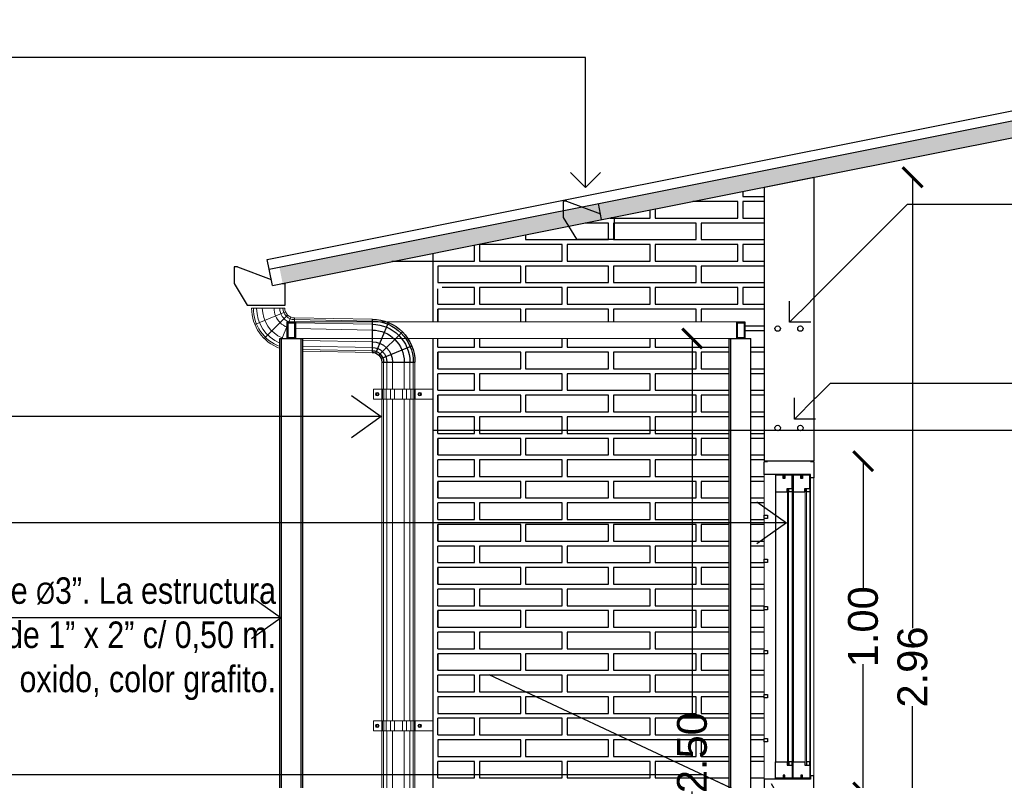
# Model space of a CAD drawing. Header units: millimetres. Extents: x 201 to 840, y 135 to 685.
# Tile 67 of 219: x 333.47 to 336.44, y 177.65 to 179.94. Entities that reach past the tile are written whole.
import ezdxf

# ---------------------------------------------------------------- set-up
doc = ezdxf.new("R2010")
doc.units = ezdxf.units.MM
for name, color, linetype, lineweight in [('001', 1, 'Continuous', 5), ('01 DETALLES', 2, 'Continuous', 5), ('hatch', 1, 'Continuous', 5), ('LLAMADAS TEXTO', 2, 'Continuous', 13)]:
    doc.layers.add(name, color=color, linetype=linetype, lineweight=lineweight)
for name, color, linetype in [('01', 1, 'Continuous'), ('02', 2, 'Continuous'), ('03', 3, 'Continuous'), ('05', 5, 'Continuous'), ('10', 251, 'Continuous'), ('cota', 2, 'Continuous'), ('HACHT H°A°', 1, 'Continuous'), ('Ladrillo visto', 250, 'Continuous'), ('LLAMADAS', 1, 'Continuous'), ('MAMPOST', 6, 'Continuous'), ('MAMPOSTERIA', 5, 'Continuous'), ('Techo', 4, 'Continuous')]:
    doc.layers.add(name, color=color, linetype=linetype)
doc.styles.add('ARIAL', font='arial.ttf', dxfattribs={"height": 0.06})
doc.styles.get("Standard").update_dxf_attribs({"font": 'arial.ttf'})
doc.styles.add('STYLE1', font='ARIALUNI.TTF', dxfattribs={"height": 0.09})
doc.dimstyles.new('05', dxfattribs={"dimscale": 0, "dimtxt": 0.09, "dimasz": 0.05, "dimexe": 0, "dimexo": 0, "dimgap": 0, "dimtad": 0, "dimzin": 0, "dimdsep": 46, "dimtxsty": 'Standard', "dimblk": 'OPEN90', "dimcen": 0.25, "dimclrd": 1, "dimclre": 1, "dimclrt": 3, "dimadec": 0, "dimazin": 0, "dimtfac": 1, "dimtofl": 0, "dimtmove": 2, "dimatfit": 3, "dimldrblk": 'BOXFILLED', "dimfxl": 1, "dimtolj": 1, "dimtzin": 0, "dimarcsym": 0})
doc.dimstyles.new('D3', dxfattribs={"dimscale": 0, "dimtxt": 0.09, "dimasz": 0.06, "dimexe": 0, "dimexo": 0.15, "dimgap": 0, "dimtad": 0, "dimzin": 0, "dimdsep": 46, "dimtxsty": 'STYLE1', "dimblk": 'ARCHTICK', "dimcen": 1, "dimse1": 1, "dimse2": 1, "dimclrd": 1, "dimclre": 1, "dimclrt": 3, "dimadec": 0, "dimazin": 0, "dimtfac": 1, "dimtmove": 2, "dimatfit": 1, "dimldrblk": 'OPEN90', "dimfxl": 1, "dimtolj": 1, "dimtzin": 0, "dimarcsym": 0})

# ---------------------------------------------------------------- blocks, each defined once
blk = doc.blocks.new('_ARCHTICK')
at = {"color": 0, "linetype": 'ByBlock', "const_width": 0.15}
blk.add_lwpolyline([(-0.5, -0.5), (0.5, 0.5)], dxfattribs=at)
blk = doc.blocks.new('*D359')
at = {"layer": 'cota', "color": 1, "lineweight": -2, "ltscale": 0.5}
for p, q in [((336.162, 179.4654), (336.162, 178.1049)), ((336.162, 176.5087), (336.162, 177.8693))]:
    blk.add_line(p, q, dxfattribs=at)
at = {"layer": 'DEFPOINTS', "color": 0, "ltscale": 0.5}
for p in [(335.864, 179.4654), (335.8848, 176.5087), (336.162, 176.5087)]:
    blk.add_point(p, dxfattribs=at)
at = {"layer": 'cota', "color": 1, "lineweight": -2, "ltscale": 0.5, "xscale": 0.06, "yscale": 0.06, "zscale": 0.06}
for p, rotation in [((336.162, 179.4654), 90), ((336.162, 176.5087), 270)]:
    blk.add_blockref('_ARCHTICK', p, dxfattribs=dict(at, rotation=rotation))
at = {"layer": 'cota', "color": 3, "ltscale": 0.5, "insert": (336.162, 177.9871), "char_height": 0.09, "attachment_point": 5, "rotation": 90, "style": 'STYLE1'}
blk.add_mtext('\\A1;2.96', dxfattribs=at)
blk = doc.blocks.new('_OPEN90')
at = {"color": 0, "linetype": 'ByBlock'}
for p, q in [((-0.5, 0.5), (0, 0)), ((0, 0), (-1, 0)), ((0, 0), (-0.5, -0.5))]:
    blk.add_line(p, q, dxfattribs=at)
blk = doc.blocks.new('*D360')
at = {"layer": 'cota', "color": 1, "lineweight": -2, "ltscale": 0.5}
for p, q in [((336.0129, 178.6087), (336.0129, 178.2213)), ((336.0129, 177.6087), (336.0129, 177.9961))]:
    blk.add_line(p, q, dxfattribs=at)
at = {"layer": 'DEFPOINTS', "color": 0, "ltscale": 0.5}
for p in [(335.8466, 178.6087), (336.0129, 178.6087), (335.8466, 177.6087)]:
    blk.add_point(p, dxfattribs=at)
at = {"layer": 'cota', "color": 1, "lineweight": -2, "ltscale": 0.5, "xscale": 0.06, "yscale": 0.06, "zscale": 0.06}
for p, rotation in [((336.0129, 178.6087), 90), ((336.0129, 177.6087), 270)]:
    blk.add_blockref('_ARCHTICK', p, dxfattribs=dict(at, rotation=rotation))
at = {"layer": 'cota', "color": 3, "ltscale": 0.5, "insert": (336.0129, 178.1087), "char_height": 0.09, "attachment_point": 5, "rotation": 90, "style": 'STYLE1'}
blk.add_mtext('\\A1;1.00', dxfattribs=at)
blk = doc.blocks.new('UIU')
at = {"layer": '01', "ltscale": 0.8}
blk.add_line((-0.0882, 0.0171), (0.0118, 0.0171), dxfattribs=at)
blk.add_line((-0.0882, 0.0171), (0.0118, 0.0171), dxfattribs=at)
at = {"layer": '01'}
blk.add_line((0.0412, -0.0124), (0.0412, -0.1124), dxfattribs=at)
for radius in [0.1294, 0.0294]:
    blk.add_arc((0.0412, 0.0171), radius, 180, 270, dxfattribs=at)
at = {"layer": '10', "ltscale": 0.05}
for p, q in [((0.014, 0.0058), (-0.0784, -0.0325)), ((0.0204, -0.0037), (-0.0503, -0.0745)), ((0.0299, -0.0101), (-0.0083, -0.1025))]:
    blk.add_line(p, q, dxfattribs=at)
for radius in [0.1241, 0.1143, 0.0971, 0.0617, 0.0446, 0.0347]:
    blk.add_arc((0.0412, 0.0171), radius, 180, 270, dxfattribs=at)
blk = doc.blocks.new('*D409')
at = {"layer": '01', "color": 1, "lineweight": -2}
for p, q in [((335.4966, 178.9787), (335.4966, 177.8463)), ((335.4966, 176.4787), (335.4966, 177.6111))]:
    blk.add_line(p, q, dxfattribs=at)
at = {"layer": 'DEFPOINTS', "color": 0}
for p in [(335.6085, 178.9787), (335.4966, 176.4787), (335.6085, 176.4787)]:
    blk.add_point(p, dxfattribs=at)
at = {"layer": '01', "color": 1, "lineweight": -2, "xscale": 0.06, "yscale": 0.06, "zscale": 0.06}
for p, rotation in [((335.4966, 178.9787), 90), ((335.4966, 176.4787), 270)]:
    blk.add_blockref('_ARCHTICK', p, dxfattribs=dict(at, rotation=rotation))
at = {"layer": '01', "color": 3, "insert": (335.4966, 177.7287), "char_height": 0.09, "attachment_point": 5, "rotation": 90, "style": 'STYLE1'}
blk.add_mtext('\\A1;2.50', dxfattribs=at)
blk = doc.blocks.new('A$C12796364')
at = {"layer": 'hatch'}
h = blk.add_hatch(dxfattribs=at)
h.set_pattern_fill('AR-SAND', color=256, scale=0.0008)
h.set_pattern_definition([(37.5, (-510.91465, -330.79265), (-0.001280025, 0.039153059), [0, -0.0308864, 0, -0.034544, 0, -0.03302]), (7.5, (-510.91465, -330.79265), (0.0359618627, 0.057346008), [0, -0.0166624, 0, -0.0278384, 0, -0.010668]), (327.5, (-510.939644, -330.79265), (0.0632793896, 0.0001149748), [0, -0.01016, 0, -0.036576, 0, -0.047752]), (317.5, (-510.939644, -330.79265), (0.061084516, 0.017834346), [0, -0.00508, 0, -0.0239776, 0, -0.027432])])
h.paths.add_polyline_path([(-0.5853, -0.0461), (-0.5755, -0.0951), (2.875, 0.5949), (2.8652, 0.6439)])
h.paths.add_polyline_path([(6.1535, -0.0607), (6.1633, -0.0117), (2.8848, 0.6439), (2.875, 0.5949)])
at = {"layer": '01', "ltscale": 0.01}
for p, q in [((5.2, 0.2116), (2.8907, 0.6734)), ((6.2, 0.0116), (5.2, 0.2116)), ((5.2964, 0.1883), (5.1942, 0.15)), ((6.1941, -0.0178), (6.2, 0.0116)), ((6.29, -0.0107), (6.1879, -0.049))]:
    blk.add_line(p, q, dxfattribs=at)
at = {"layer": '01', "color": 1}
for p, q in [((5.162, 0.1379), (5.1619, 0.1379)), ((6.1556, -0.0611), (6.1556, -0.0612))]:
    blk.add_line(p, q, dxfattribs=at)
at = {"layer": '03'}
for p, q in [((5.1941, 0.1821), (2.8848, 0.6439)), ((5.1843, 0.1331), (2.875, 0.5949)), ((5.1907, 0.1322), (5.2005, 0.1812)), ((6.1941, -0.0178), (5.1941, 0.1821)), ((6.1843, -0.0669), (5.1843, 0.1331)), ((6.1843, -0.0669), (6.1941, -0.0178))]:
    blk.add_line(p, q, dxfattribs=at)
at = {"layer": '05'}
for points in [[(5.2964, 0.1883), (5.3064, 0.1883), (5.3064, 0.1383), (5.2669, 0.0729), (5.1519, 0.0729), (5.1519, 0.1379), (5.1619, 0.1379)], [(6.29, -0.0107), (6.3, -0.0107), (6.3, -0.0607), (6.2606, -0.1262), (6.1456, -0.1262), (6.1456, -0.0612), (6.1556, -0.0612)]]:
    blk.add_lwpolyline(points, dxfattribs=at)

msp = doc.modelspace()

# ---------------------------------------------------------------- linework, layer by layer
at = {"layer": '001', "ltscale": 0.8}
for p, q in [((334.1668, 179.0704), (334.2668, 179.0704)), ((334.1668, 179.0704), (334.2668, 179.0704)), ((334.2962, 179.0409), (334.5313, 179.0367)), ((334.3217, 178.9405), (334.5313, 178.9367))]:
    msp.add_line(p, q, dxfattribs=at)
at = {"layer": '001'}
for p, q in [((334.2962, 179.0409), (334.2962, 179.0287)), ((334.5599, 178.9073), (334.5599, 178.8255)), ((334.6599, 178.9073), (334.6599, 178.8255)), ((334.5599, 178.7961), (334.5599, 177.8244)), ((334.6599, 178.7961), (334.6599, 177.8244)), ((335.714, 178.4458), (335.714, 178.5687)), ((335.854, 177.6587), (335.854, 178.5587)), ((335.864, 177.6587), (335.864, 178.5587)), ((335.714, 178.4358), (335.714, 178.313)), ((335.714, 178.1701), (335.714, 178.303)), ((335.714, 178.1601), (335.714, 178.0373)), ((335.714, 177.9044), (335.714, 178.0273)), ((335.714, 177.8944), (335.714, 177.7716)), ((334.5599, 176.7109), (334.5599, 177.795)), ((334.6599, 176.7109), (334.6599, 177.795)), ((335.714, 177.7616), (335.714, 177.6487))]:
    msp.add_line(p, q, dxfattribs=at)
at = {"layer": '001', "ltscale": 0.0036}
for p, q in [((335.6561, 179.0287), (334.2992, 179.0287)), ((335.6157, 178.9787), (334.2813, 178.9787))]:
    msp.add_line(p, q, dxfattribs=at)
at = {"layer": '001'}
for points in [[(335.788, 178.5261), (335.784, 178.5261), (335.784, 177.6913), (335.788, 177.6913), (335.788, 178.5261)], [(335.8415, 178.5261), (335.8375, 178.5261), (335.8375, 177.6913), (335.8415, 177.6913), (335.8415, 178.5261)]]:
    msp.add_lwpolyline(points, dxfattribs=at)
for radius, end in [(0.1294, 249.9272), (0.0294, 270)]:
    msp.add_arc((334.2962, 179.0704), radius, 180, end, dxfattribs=at)
at = {"layer": '01 DETALLES', "ltscale": 0.05}
for p, q in [((334.269, 179.0591), (334.1766, 179.0208)), ((334.2646, 179.0388), (334.2047, 178.9788)), ((334.2754, 179.0496), (334.2545, 179.0287)), ((334.2849, 179.0432), (334.2789, 179.0287)), ((334.2742, 179.0174), (334.2588, 178.9802)), ((334.5652, 178.8255), (334.5652, 178.9073)), ((334.5751, 178.8255), (334.5751, 178.9073)), ((334.5922, 178.8255), (334.5922, 178.9073)), ((334.6276, 178.8255), (334.6276, 178.9073)), ((334.6448, 178.8255), (334.6448, 178.9073)), ((334.6547, 178.8255), (334.6547, 178.9073)), ((334.5596, 178.8255), (334.5596, 178.7961)), ((334.5616, 178.8255), (334.5616, 178.7961)), ((334.5656, 178.8255), (334.5656, 178.7961)), ((334.5728, 178.8255), (334.5728, 178.7961)), ((334.586, 178.8255), (334.586, 178.7961)), ((334.598, 178.8255), (334.598, 178.7961)), ((334.6225, 178.8255), (334.6225, 178.7961)), ((334.6345, 178.8255), (334.6345, 178.7961)), ((334.6477, 178.8255), (334.6477, 178.7961)), ((334.6549, 178.8255), (334.6549, 178.7961)), ((334.6589, 178.8255), (334.6589, 178.7961)), ((334.6608, 178.8255), (334.6608, 178.7961)), ((334.5652, 177.8244), (334.5652, 178.7961)), ((334.5751, 177.8244), (334.5751, 178.7961)), ((334.5922, 177.8244), (334.5922, 178.7961)), ((334.6276, 177.8244), (334.6276, 178.7961)), ((334.6448, 177.8244), (334.6448, 178.7961)), ((334.6547, 177.8244), (334.6547, 178.7961)), ((334.5596, 177.8244), (334.5596, 177.795)), ((334.5616, 177.8244), (334.5616, 177.795)), ((334.5656, 177.8244), (334.5656, 177.795)), ((334.5728, 177.8244), (334.5728, 177.795)), ((334.586, 177.8244), (334.586, 177.795)), ((334.598, 177.8244), (334.598, 177.795)), ((334.6225, 177.8244), (334.6225, 177.795)), ((334.6345, 177.8244), (334.6345, 177.795)), ((334.6477, 177.8244), (334.6477, 177.795)), ((334.6549, 177.8244), (334.6549, 177.795)), ((334.6589, 177.8244), (334.6589, 177.795)), ((334.6608, 177.8244), (334.6608, 177.795)), ((334.5652, 177.795), (334.5652, 176.7109)), ((334.5751, 177.795), (334.5751, 176.7109)), ((334.5922, 177.795), (334.5922, 176.7109)), ((334.6276, 177.795), (334.6276, 176.7109)), ((334.6448, 177.795), (334.6448, 176.7109)), ((334.6547, 177.795), (334.6547, 176.7109))]:
    msp.add_line(p, q, dxfattribs=at)
at = {"layer": '01 DETALLES'}
for p, q in [((334.2962, 179.0357), (334.5313, 179.0315)), ((334.2992, 179.0257), (334.5313, 179.0216)), ((334.2992, 179.0086), (334.5313, 179.0044)), ((334.3217, 178.9728), (334.5313, 178.969)), ((334.3217, 178.9556), (334.5313, 178.9519)), ((334.3217, 178.9458), (334.5313, 178.942))]:
    msp.add_line(p, q, dxfattribs=at)
at = {"layer": '01 DETALLES', "ltscale": 0.05}
for points in [[(334.7131, 178.7961), (334.5346, 178.7961), (334.5346, 178.8255), (334.7131, 178.8255)], [(334.5446, 178.8135), (334.5477, 178.8135), (334.5493, 178.8108), (334.5477, 178.8081), (334.5446, 178.8081), (334.543, 178.8108), (334.5446, 178.8135)], [(334.6759, 178.8135), (334.6728, 178.8135), (334.6712, 178.8108), (334.6728, 178.8081), (334.6759, 178.8081), (334.6774, 178.8108), (334.6759, 178.8135)], [(334.7131, 177.795), (334.5346, 177.795), (334.5346, 177.8244), (334.7131, 177.8244)], [(334.5446, 177.8124), (334.5477, 177.8124), (334.5493, 177.8097), (334.5477, 177.807), (334.5446, 177.807), (334.543, 177.8097), (334.5446, 177.8124)], [(334.6759, 177.8124), (334.6728, 177.8124), (334.6712, 177.8097), (334.6728, 177.807), (334.6759, 177.807), (334.6774, 177.8097), (334.6759, 177.8124)]]:
    msp.add_lwpolyline(points, dxfattribs=at)
for centre, radius in [((334.5461, 178.8108), 0.00549), ((334.6743, 178.8108), 0.00549), ((334.5461, 178.8108), 0.00272), ((334.6743, 178.8108), 0.00272), ((334.5461, 177.8097), 0.00549), ((334.5461, 177.8097), 0.00272), ((334.6743, 177.8097), 0.00549), ((334.6743, 177.8097), 0.00272)]:
    msp.add_circle(centre, radius, dxfattribs=at)
for radius, start, end in [(0.1241, 180, 249.0355), (0.1143, 180, 247.1238), (0.0971, 180, 247.5), (0.0617, 180, 225), (0.0446, 180, 249.1566), (0.0347, 180, 270), (0.0617, 225, 249.1943), (0.0971, 247.397, 250.6747)]:
    msp.add_arc((334.2962, 179.0704), radius, start, end, dxfattribs=at)
at = {"layer": '02', "color": 1, "ltscale": 0.01}
for p, q in [((334.714, 179.2355), (334.714, 179.0287)), ((334.714, 178.9787), (334.714, 176.4787))]:
    msp.add_line(p, q, dxfattribs=at)
at = {"layer": '02', "ltscale": 0.01}
for p, q in [((334.2517, 176.4787), (334.2517, 178.9787)), ((334.2517, 178.9787), (334.3217, 178.9787)), ((334.2567, 176.4787), (334.2567, 178.9787)), ((334.3167, 176.4787), (334.3167, 178.9787)), ((334.3217, 176.4787), (334.3217, 178.9787)), ((335.6085, 176.4787), (335.6085, 178.9787)), ((335.6085, 178.9787), (335.6735, 178.9787)), ((335.6135, 176.4787), (335.6135, 178.9787)), ((335.6735, 176.4966), (335.6735, 178.9787))]:
    msp.add_line(p, q, dxfattribs=at)
at = {"layer": '02'}
for p, q in [((335.724, 178.6062), (335.714, 178.6062)), ((335.864, 178.6062), (335.854, 178.6062)), ((335.7485, 178.5161), (335.7485, 177.7013)), ((335.7985, 178.5161), (335.7985, 177.7013)), ((335.802, 178.5161), (335.802, 177.701)), ((335.852, 178.5161), (335.852, 177.7013))]:
    msp.add_line(p, q, dxfattribs=at)
at = {"layer": '02', "ltscale": 0.01}
for points in [[(334.2742, 179.0287), (334.2992, 179.0287), (334.2992, 178.9787), (334.2742, 178.9787)], [(334.2767, 179.0262), (334.2967, 179.0262), (334.2967, 178.9812), (334.2767, 178.9812)], [(335.6311, 179.0287), (335.6561, 179.0287), (335.6561, 178.9787), (335.6311, 178.9787)], [(335.6336, 179.0262), (335.6536, 179.0262), (335.6536, 178.9812), (335.6336, 178.9812)]]:
    msp.add_lwpolyline(points, close=True, dxfattribs=at)
at = {"layer": '02'}
for points in [[(335.864, 178.6062), (335.864, 178.5587), (335.854, 178.5587), (335.854, 178.5687), (335.714, 178.5687), (335.714, 178.6062)], [(335.771, 178.5661), (335.7485, 178.5661), (335.7485, 178.5161), (335.7835, 178.5161), (335.7835, 178.5261), (335.7985, 178.5261), (335.7985, 178.5661), (335.776, 178.5661), (335.776, 178.5661), (335.776, 178.5661), (335.776, 178.5561), (335.771, 178.5561), (335.771, 178.5661)], [(335.8245, 178.5661), (335.802, 178.5661), (335.802, 178.5161), (335.837, 178.5161), (335.837, 178.5261), (335.852, 178.5261), (335.852, 178.5661), (335.8295, 178.5661), (335.8295, 178.5661), (335.8295, 178.5661), (335.8295, 178.5561), (335.8245, 178.5561), (335.8245, 178.5661)], [(335.771, 177.6513), (335.7485, 177.6513), (335.7485, 177.7013), (335.7835, 177.7013), (335.7835, 177.691), (335.7985, 177.691), (335.7985, 177.6513), (335.776, 177.6513), (335.776, 177.6513), (335.776, 177.6513), (335.776, 177.6613), (335.771, 177.6613), (335.771, 177.6513)], [(335.8245, 177.6513), (335.802, 177.6513), (335.802, 177.7013), (335.837, 177.7013), (335.837, 177.691), (335.852, 177.691), (335.852, 177.6513), (335.8295, 177.6513), (335.8295, 177.6513), (335.8295, 177.6513), (335.8295, 177.6613), (335.8245, 177.6613), (335.8245, 177.6513)], [(335.864, 177.6112), (335.864, 177.6587), (335.854, 177.6587), (335.854, 177.6487), (335.714, 177.6487), (335.714, 177.6112)]]:
    msp.add_lwpolyline(points, dxfattribs=at)
for points in [[(335.775, 178.5687), (335.772, 178.5687), (335.772, 178.557), (335.775, 178.557)], [(335.8285, 178.5687), (335.8255, 178.5687), (335.8255, 178.557), (335.8285, 178.557)], [(335.7985, 178.5161), (335.7885, 178.5161), (335.7885, 178.5261), (335.7985, 178.5261)], [(335.852, 178.5161), (335.842, 178.5161), (335.842, 178.5261), (335.852, 178.5261)], [(335.724, 178.4358), (335.714, 178.4358), (335.714, 178.4458), (335.724, 178.4458)], [(335.724, 178.303), (335.714, 178.303), (335.714, 178.313), (335.724, 178.313)], [(335.724, 178.1601), (335.714, 178.1601), (335.714, 178.1701), (335.724, 178.1701)], [(335.724, 178.0273), (335.714, 178.0273), (335.714, 178.0373), (335.724, 178.0373)], [(335.724, 177.8944), (335.714, 177.8944), (335.714, 177.9044), (335.724, 177.9044)], [(335.724, 177.7616), (335.714, 177.7616), (335.714, 177.7716), (335.724, 177.7716)], [(335.7985, 177.7013), (335.7885, 177.7013), (335.7885, 177.6913), (335.7985, 177.6913)], [(335.852, 177.7013), (335.842, 177.7013), (335.842, 177.6913), (335.852, 177.6913)], [(335.775, 177.6487), (335.772, 177.6487), (335.772, 177.6604), (335.775, 177.6604)], [(335.8285, 177.6487), (335.8255, 177.6487), (335.8255, 177.6604), (335.8285, 177.6604)]]:
    msp.add_lwpolyline(points, close=True, dxfattribs=at)
at = {"layer": '03', "ltscale": 0.01}
for centre in [(335.7548, 179.0087), (335.8233, 179.0087), (335.7548, 178.7087), (335.8233, 178.7087)]:
    msp.add_circle(centre, 0.00811, dxfattribs=at)
at = {"layer": 'HACHT H°A°', "color": 5}
msp.add_line((340.564, 178.7011), (334.714, 178.7011), dxfattribs=at)
at = {"layer": 'Ladrillo visto', "color": 251, "ltscale": 0.5}
for p, q in [((335.3703, 179.3424), (335.3703, 179.3667)), ((334.729, 179.0824), (334.729, 179.1284)), ((334.729, 179.0287), (334.729, 179.0674)), ((334.729, 178.9524), (334.729, 178.9787)), ((334.729, 178.8874), (334.729, 178.9374)), ((334.729, 178.8224), (334.729, 178.8724)), ((334.729, 178.7574), (334.729, 178.8074)), ((334.729, 178.6924), (334.729, 178.7424)), ((334.729, 178.6274), (334.729, 178.6774)), ((334.729, 178.5624), (334.729, 178.6124)), ((334.729, 178.4974), (334.729, 178.5474)), ((334.729, 178.4324), (334.729, 178.4824)), ((334.729, 178.3674), (334.729, 178.4174)), ((334.729, 178.3024), (334.729, 178.3524)), ((334.729, 178.2374), (334.729, 178.2874)), ((334.729, 178.1724), (334.729, 178.2224)), ((334.729, 178.1074), (334.729, 178.1574)), ((334.729, 178.0424), (334.729, 178.0924)), ((334.729, 177.9774), (334.729, 178.0274)), ((334.729, 177.9124), (334.729, 177.9624)), ((334.729, 177.7824), (334.729, 177.8324)), ((334.729, 177.6524), (334.729, 177.7024))]:
    msp.add_line(p, q, dxfattribs=at)
for points in [[(335.6497, 179.4226), (335.6497, 179.4074)], [(335.3847, 179.3424), (335.6347, 179.3424), (335.6347, 179.3924), (335.4985, 179.3924)], [(335.6497, 179.4074), (335.714, 179.4074)], [(335.714, 179.3924), (335.6497, 179.3924), (335.6497, 179.3424)], [(335.3847, 179.3696), (335.3847, 179.3424)], [(334.994, 179.2774), (335.244, 179.2774), (335.244, 179.3274), (335.1735, 179.3274)], [(335.2485, 179.3424), (335.3703, 179.3424)], [(335.259, 179.2774), (335.509, 179.2774), (335.509, 179.3274), (335.259, 179.3274)], [(335.259, 179.3274), (335.259, 179.2774)], [(335.714, 179.3274), (335.524, 179.3274), (335.524, 179.2774)], [(335.6497, 179.3424), (335.714, 179.3424)], [(334.994, 179.2915), (334.994, 179.2774)], [(334.5897, 179.2124), (334.8397, 179.2124), (334.8397, 179.2606)], [(334.8547, 179.2124), (335.1047, 179.2124), (335.1047, 179.2624), (334.8547, 179.2624), (334.8547, 179.2124)], [(335.1197, 179.2124), (335.3697, 179.2124), (335.3697, 179.2624), (335.1197, 179.2624)], [(335.1197, 179.2624), (335.1197, 179.2124)], [(335.3847, 179.2124), (335.6347, 179.2124), (335.6347, 179.2624), (335.3847, 179.2624), (335.3847, 179.2124)], [(335.524, 179.2774), (335.714, 179.2774)], [(335.714, 179.2624), (335.6497, 179.2624), (335.6497, 179.2124)], [(335.6497, 179.2124), (335.714, 179.2124)], [(334.729, 179.1474), (334.979, 179.1474), (334.979, 179.1974), (334.729, 179.1974), (334.729, 179.1474)], [(334.994, 179.1474), (335.244, 179.1474), (335.244, 179.1974), (334.994, 179.1974), (334.994, 179.1474)], [(335.259, 179.1474), (335.509, 179.1474), (335.509, 179.1974), (335.259, 179.1974), (335.259, 179.1474)], [(335.714, 179.1974), (335.524, 179.1974), (335.524, 179.1474)], [(335.524, 179.1474), (335.714, 179.1474)], [(334.729, 179.0824), (334.8397, 179.0824), (334.8397, 179.1324), (334.7421, 179.1324)], [(334.8547, 179.0824), (335.1047, 179.0824), (335.1047, 179.1324), (334.8547, 179.1324), (334.8547, 179.0824)], [(335.1197, 179.0824), (335.3697, 179.0824), (335.3697, 179.1324), (335.1197, 179.1324), (335.1197, 179.0824)], [(335.3847, 179.0824), (335.6347, 179.0824), (335.6347, 179.1324), (335.3847, 179.1324), (335.3847, 179.0824)], [(335.714, 179.1324), (335.6497, 179.1324), (335.6497, 179.0824)], [(335.6497, 179.0824), (335.714, 179.0824)], [(334.979, 179.0287), (334.979, 179.0674), (334.729, 179.0674), (334.729, 179.0287)], [(335.244, 179.0287), (335.244, 179.0674), (334.994, 179.0674), (334.994, 179.0287)], [(335.509, 179.0287), (335.509, 179.0674), (335.259, 179.0674), (335.259, 179.0287)], [(335.714, 179.0674), (335.524, 179.0674), (335.524, 179.0287)], [(335.6561, 179.0174), (335.714, 179.0174)], [(335.714, 179.0024), (335.6561, 179.0024)], [(334.729, 178.9524), (334.8397, 178.9524), (334.8397, 178.9787)], [(334.8547, 178.9524), (335.1047, 178.9524), (335.1047, 178.9787)], [(334.8547, 178.9787), (334.8547, 178.9524)], [(335.1197, 178.9524), (335.3697, 178.9524), (335.3697, 178.9787)], [(335.1197, 178.9787), (335.1197, 178.9524)], [(335.3847, 178.9787), (335.3847, 178.9524)], [(334.729, 178.8874), (334.979, 178.8874), (334.979, 178.9374), (334.729, 178.9374), (334.729, 178.8874)], [(334.994, 178.8874), (335.244, 178.8874), (335.244, 178.9374), (334.994, 178.9374), (334.994, 178.8874)], [(335.259, 178.8874), (335.509, 178.8874), (335.509, 178.9374), (335.259, 178.9374), (335.259, 178.8874)], [(335.3847, 178.9524), (335.6085, 178.9524)], [(335.6085, 178.9374), (335.524, 178.9374), (335.524, 178.8874)], [(335.6735, 178.9524), (335.714, 178.9524)], [(335.714, 178.9374), (335.6735, 178.9374)], [(335.524, 178.8874), (335.6085, 178.8874)], [(335.6735, 178.8874), (335.714, 178.8874)], [(334.729, 178.8224), (334.8397, 178.8224), (334.8397, 178.8724), (334.729, 178.8724)], [(334.8547, 178.8224), (335.1047, 178.8224), (335.1047, 178.8724), (334.8547, 178.8724), (334.8547, 178.8224)], [(335.1197, 178.8224), (335.3697, 178.8224), (335.3697, 178.8724), (335.1197, 178.8724), (335.1197, 178.8224)], [(335.6085, 178.8724), (335.3847, 178.8724), (335.3847, 178.8224)], [(335.714, 178.8724), (335.6735, 178.8724)], [(335.3847, 178.8224), (335.6085, 178.8224)], [(335.6735, 178.8224), (335.714, 178.8224)], [(334.729, 178.7574), (334.979, 178.7574), (334.979, 178.8074), (334.729, 178.8074), (334.729, 178.7574)], [(334.994, 178.7574), (335.244, 178.7574), (335.244, 178.8074), (334.994, 178.8074), (334.994, 178.7574)], [(335.259, 178.7574), (335.509, 178.7574), (335.509, 178.8074), (335.259, 178.8074), (335.259, 178.7574)], [(335.6085, 178.8074), (335.524, 178.8074), (335.524, 178.7574)], [(335.714, 178.8074), (335.6735, 178.8074)], [(335.524, 178.7574), (335.6085, 178.7574)], [(335.6735, 178.7574), (335.714, 178.7574)], [(334.729, 178.6924), (334.8397, 178.6924), (334.8397, 178.7424), (334.729, 178.7424)], [(334.8547, 178.6924), (335.1047, 178.6924), (335.1047, 178.7424), (334.8547, 178.7424), (334.8547, 178.6924)], [(335.1197, 178.6924), (335.3697, 178.6924), (335.3697, 178.7424), (335.1197, 178.7424), (335.1197, 178.6924)], [(335.6085, 178.7424), (335.3847, 178.7424), (335.3847, 178.6924)], [(335.714, 178.7424), (335.6735, 178.7424)], [(334.729, 178.6274), (334.979, 178.6274), (334.979, 178.6774), (334.729, 178.6774), (334.729, 178.6274)], [(334.994, 178.6274), (335.244, 178.6274), (335.244, 178.6774), (334.994, 178.6774), (334.994, 178.6274)], [(335.259, 178.6274), (335.509, 178.6274), (335.509, 178.6774), (335.259, 178.6774), (335.259, 178.6274)], [(335.3847, 178.6924), (335.6085, 178.6924)], [(335.6085, 178.6774), (335.524, 178.6774), (335.524, 178.6274)], [(335.6735, 178.6924), (335.714, 178.6924)], [(335.714, 178.6774), (335.6735, 178.6774)], [(334.729, 178.5624), (334.8397, 178.5624), (334.8397, 178.6124), (334.729, 178.6124)], [(334.8547, 178.5624), (335.1047, 178.5624), (335.1047, 178.6124), (334.8547, 178.6124), (334.8547, 178.5624)], [(335.1197, 178.5624), (335.3697, 178.5624), (335.3697, 178.6124), (335.1197, 178.6124), (335.1197, 178.5624)], [(335.6085, 178.6124), (335.3847, 178.6124), (335.3847, 178.5624)], [(335.524, 178.6274), (335.6085, 178.6274)], [(335.6735, 178.6274), (335.714, 178.6274)], [(335.714, 178.6124), (335.6735, 178.6124)], [(334.729, 178.4974), (334.979, 178.4974), (334.979, 178.5474), (334.729, 178.5474), (334.729, 178.4974)], [(334.994, 178.4974), (335.244, 178.4974), (335.244, 178.5474), (334.994, 178.5474), (334.994, 178.4974)], [(335.259, 178.4974), (335.509, 178.4974), (335.509, 178.5474), (335.259, 178.5474), (335.259, 178.4974)], [(335.3847, 178.5624), (335.6085, 178.5624)], [(335.6085, 178.5474), (335.524, 178.5474), (335.524, 178.4974)], [(335.6735, 178.5624), (335.714, 178.5624)], [(335.714, 178.5474), (335.6735, 178.5474)], [(335.524, 178.4974), (335.6085, 178.4974)], [(335.6735, 178.4974), (335.714, 178.4974)], [(334.729, 178.4324), (334.8397, 178.4324), (334.8397, 178.4824), (334.729, 178.4824)], [(334.8547, 178.4324), (335.1047, 178.4324), (335.1047, 178.4824), (334.8547, 178.4824), (334.8547, 178.4324)], [(335.1197, 178.4324), (335.3697, 178.4324), (335.3697, 178.4824), (335.1197, 178.4824), (335.1197, 178.4324)], [(335.6085, 178.4824), (335.3847, 178.4824), (335.3847, 178.4324)], [(335.714, 178.4824), (335.6735, 178.4824)], [(335.3847, 178.4324), (335.6085, 178.4324)], [(335.6735, 178.4324), (335.714, 178.4324)], [(334.729, 178.3674), (334.979, 178.3674), (334.979, 178.4174), (334.729, 178.4174), (334.729, 178.3674)], [(334.994, 178.3674), (335.244, 178.3674), (335.244, 178.4174), (334.994, 178.4174), (334.994, 178.3674)], [(335.259, 178.3674), (335.509, 178.3674), (335.509, 178.4174), (335.259, 178.4174), (335.259, 178.3674)], [(335.6085, 178.4174), (335.524, 178.4174), (335.524, 178.3674)], [(335.714, 178.4174), (335.6735, 178.4174)], [(334.729, 178.3024), (334.8397, 178.3024), (334.8397, 178.3524), (334.729, 178.3524)], [(334.8547, 178.3024), (335.1047, 178.3024), (335.1047, 178.3524), (334.8547, 178.3524), (334.8547, 178.3024)], [(335.1197, 178.3024), (335.3697, 178.3024), (335.3697, 178.3524), (335.1197, 178.3524), (335.1197, 178.3024)], [(335.6085, 178.3524), (335.3847, 178.3524), (335.3847, 178.3024)], [(335.524, 178.3674), (335.6085, 178.3674)], [(335.6735, 178.3674), (335.714, 178.3674)], [(335.714, 178.3524), (335.6735, 178.3524)], [(334.729, 178.2374), (334.979, 178.2374), (334.979, 178.2874), (334.729, 178.2874), (334.729, 178.2374)], [(334.994, 178.2374), (335.244, 178.2374), (335.244, 178.2874), (334.994, 178.2874), (334.994, 178.2374)], [(335.259, 178.2374), (335.509, 178.2374), (335.509, 178.2874), (335.259, 178.2874), (335.259, 178.2374)], [(335.3847, 178.3024), (335.6085, 178.3024)], [(335.6085, 178.2874), (335.524, 178.2874), (335.524, 178.2374)], [(335.6735, 178.3024), (335.714, 178.3024)], [(335.714, 178.2874), (335.6735, 178.2874)], [(334.729, 178.1724), (334.8397, 178.1724), (334.8397, 178.2224), (334.729, 178.2224)], [(334.8547, 178.1724), (335.1047, 178.1724), (335.1047, 178.2224), (334.8547, 178.2224), (334.8547, 178.1724)], [(335.1197, 178.1724), (335.3697, 178.1724), (335.3697, 178.2224), (335.1197, 178.2224), (335.1197, 178.1724)], [(335.6085, 178.2224), (335.3847, 178.2224), (335.3847, 178.1724)], [(335.524, 178.2374), (335.6085, 178.2374)], [(335.6735, 178.2374), (335.714, 178.2374)], [(335.714, 178.2224), (335.6735, 178.2224)], [(335.3847, 178.1724), (335.6085, 178.1724)], [(335.6735, 178.1724), (335.714, 178.1724)], [(334.729, 178.1074), (334.979, 178.1074), (334.979, 178.1574), (334.729, 178.1574), (334.729, 178.1074)], [(334.994, 178.1074), (335.244, 178.1074), (335.244, 178.1574), (334.994, 178.1574), (334.994, 178.1074)], [(335.259, 178.1074), (335.509, 178.1074), (335.509, 178.1574), (335.259, 178.1574), (335.259, 178.1074)], [(335.6085, 178.1574), (335.524, 178.1574), (335.524, 178.1074)], [(335.714, 178.1574), (335.6735, 178.1574)], [(335.524, 178.1074), (335.6085, 178.1074)], [(335.6735, 178.1074), (335.714, 178.1074)], [(334.729, 178.0424), (334.8397, 178.0424), (334.8397, 178.0924), (334.729, 178.0924)], [(334.8547, 178.0424), (335.1047, 178.0424), (335.1047, 178.0924), (334.8547, 178.0924), (334.8547, 178.0424)], [(335.1197, 178.0424), (335.3697, 178.0424), (335.3697, 178.0924), (335.1197, 178.0924), (335.1197, 178.0424)], [(335.6085, 178.0924), (335.3847, 178.0924), (335.3847, 178.0424)], [(335.714, 178.0924), (335.6735, 178.0924)], [(335.3847, 178.0424), (335.6085, 178.0424)], [(335.6735, 178.0424), (335.714, 178.0424)], [(334.729, 177.9774), (334.979, 177.9774), (334.979, 178.0274), (334.729, 178.0274), (334.729, 177.9774)], [(334.994, 177.9774), (335.244, 177.9774), (335.244, 178.0274), (334.994, 178.0274), (334.994, 177.9774)], [(335.259, 177.9774), (335.509, 177.9774), (335.509, 178.0274), (335.259, 178.0274), (335.259, 177.9774)], [(335.6085, 178.0274), (335.524, 178.0274), (335.524, 177.9774)], [(335.714, 178.0274), (335.6735, 178.0274)], [(334.729, 177.9124), (334.8397, 177.9124), (334.8397, 177.9624), (334.729, 177.9624)], [(334.8547, 177.9124), (335.1047, 177.9124), (335.1047, 177.9624), (334.8547, 177.9624), (334.8547, 177.9124)], [(335.1197, 177.9124), (335.3697, 177.9124), (335.3697, 177.9624), (335.1197, 177.9624), (335.1197, 177.9124)], [(335.6085, 177.9624), (335.3847, 177.9624), (335.3847, 177.9124)], [(335.524, 177.9774), (335.6085, 177.9774)], [(335.6735, 177.9774), (335.714, 177.9774)], [(335.714, 177.9624), (335.6735, 177.9624)], [(334.729, 177.8474), (334.979, 177.8474), (334.979, 177.8974), (334.729, 177.8974), (334.729, 177.8474)], [(334.994, 177.8474), (335.244, 177.8474), (335.244, 177.8974), (334.994, 177.8974), (334.994, 177.8474)], [(335.259, 177.8474), (335.509, 177.8474), (335.509, 177.8974), (335.259, 177.8974), (335.259, 177.8474)], [(335.3847, 177.9124), (335.6085, 177.9124)], [(335.6085, 177.8974), (335.524, 177.8974), (335.524, 177.8474)], [(335.6735, 177.9124), (335.714, 177.9124)], [(335.714, 177.8974), (335.6735, 177.8974)], [(335.524, 177.8474), (335.6085, 177.8474)], [(335.6735, 177.8474), (335.714, 177.8474)], [(334.729, 177.7824), (334.8397, 177.7824), (334.8397, 177.8324), (334.729, 177.8324)], [(334.8547, 177.7824), (335.1047, 177.7824), (335.1047, 177.8324), (334.8547, 177.8324), (334.8547, 177.7824)], [(335.1197, 177.7824), (335.3697, 177.7824), (335.3697, 177.8324), (335.1197, 177.8324), (335.1197, 177.7824)], [(335.6085, 177.8324), (335.3847, 177.8324), (335.3847, 177.7824)], [(335.714, 177.8324), (335.6735, 177.8324)], [(335.3847, 177.7824), (335.6085, 177.7824)], [(335.6735, 177.7824), (335.714, 177.7824)], [(334.729, 177.7174), (334.979, 177.7174), (334.979, 177.7674), (334.729, 177.7674), (334.729, 177.7174)], [(334.994, 177.7174), (335.244, 177.7174), (335.244, 177.7674), (334.994, 177.7674), (334.994, 177.7174)], [(335.259, 177.7174), (335.509, 177.7174), (335.509, 177.7674), (335.259, 177.7674), (335.259, 177.7174)], [(335.6085, 177.7674), (335.524, 177.7674), (335.524, 177.7174)], [(335.714, 177.7674), (335.6735, 177.7674)], [(335.524, 177.7174), (335.6085, 177.7174)], [(335.6735, 177.7174), (335.714, 177.7174)], [(334.729, 177.6524), (334.8397, 177.6524), (334.8397, 177.7024), (334.729, 177.7024)], [(334.8547, 177.6524), (335.1047, 177.6524), (335.1047, 177.7024), (334.8547, 177.7024), (334.8547, 177.6524)], [(335.1197, 177.6524), (335.3697, 177.6524), (335.3697, 177.7024), (335.1197, 177.7024), (335.1197, 177.6524)], [(335.6085, 177.7024), (335.3847, 177.7024), (335.3847, 177.6524)], [(335.714, 177.7024), (335.6735, 177.7024)], [(335.3847, 177.6524), (335.6085, 177.6524)], [(335.6735, 177.6524), (335.714, 177.6524)]]:
    msp.add_lwpolyline(points, dxfattribs=at)
at = {"layer": 'LLAMADAS'}
for p, q in [((335.1747, 179.8271), (331.5187, 179.8271)), ((335.1747, 179.5246), (335.1747, 179.8271)), ((335.8544, 179.092), (336.1468, 179.3843)), ((336.1468, 179.3843), (343.8084, 179.383)), ((335.8689, 178.7992), (335.9139, 178.8442)), ((335.9139, 178.8442), (343.8084, 178.8428))]:
    msp.add_line(p, q, dxfattribs=at)
at = {"layer": 'MAMPOST'}
msp.add_line((335.714, 179.4355), (335.864, 179.4654), dxfattribs=at)
at = {"layer": 'MAMPOSTERIA', "ltscale": 0.01}
for p, q in [((335.864, 179.4654), (335.864, 178.6087)), ((335.714, 179.4355), (335.714, 178.6087)), ((335.864, 178.6087), (335.714, 178.6087))]:
    msp.add_line(p, q, dxfattribs=at)

# ---------------------------------------------------------------- block references
at = {"layer": '03', "xscale": -1}
msp.add_blockref('A$C12796364', (340.414, 179.2055), dxfattribs=at)
at = {"layer": 'LLAMADAS', "xscale": 0.09, "yscale": 0.09, "zscale": 0.09}
for p, rotation in [((335.1747, 179.4346), 270), ((335.7908, 179.0283), 224.9999999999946), ((335.8052, 178.7356), 224.9999999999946)]:
    msp.add_blockref('_OPEN90', p, dxfattribs=dict(at, rotation=rotation))
at = {"layer": 'Techo', "xscale": -1, "rotation": 90}
msp.add_blockref('UIU', (334.5476, 178.9485), dxfattribs=at)

# ---------------------------------------------------------------- texts
at = {"layer": 'LLAMADAS TEXTO', "color": 2, "ltscale": 0.01, "insert": (334.2405, 178.258), "char_height": 0.08, "width": 4.326649, "attachment_point": 3, "style": 'ARIAL'}
msp.add_mtext('{\\fTechnic|b0|i0|c2|p2;\\T0.8;Pérgola \\T1;de caños metálicos de \\H0.8x;Ø\\H1.25x;3”. La estructura\\Psuperior de caño rectangular de 1” x 2” c/ 0,50 m. \\Pacabado sintético sobre anti oxido, color grafito.}', dxfattribs=at)

# ---------------------------------------------------------------- dimensions: what is measured, and where the dimension line sits
at = {"layer": '01'}
dim = msp.add_linear_dim(base=(335.4966, 176.4787), p1=(335.6085, 178.9787), p2=(335.6085, 176.4787), angle=90, dimstyle='D3', override={"dimscale": 1}, dxfattribs=at)
dim.commit()
dim.dimension.update_dxf_attribs({"geometry": '*D409', "text_midpoint": (335.4966, 177.7287)})
at = {"layer": 'cota', "ltscale": 0.5}
for base, p1, p2, picture, middle in [((336.162, 176.5087), (335.864, 179.4654), (335.8848, 176.5087), '*D359', (336.162, 177.9871)), ((336.0129, 178.6087), (335.8466, 177.6087), (335.8466, 178.6087), '*D360', (336.0129, 178.1087))]:
    dim = msp.add_linear_dim(base=base, p1=p1, p2=p2, angle=90, dimstyle='D3', override={"dimscale": 1}, dxfattribs=at)
    dim.commit()
    dim.dimension.update_dxf_attribs({"geometry": picture, "text_midpoint": middle})

# ---------------------------------------------------------------- leaders
at = {"layer": 'LLAMADAS'}
for points in [[(337.3232, 179.8069), (337.3236, 180.7527), (331.5039, 180.7527)], [(334.558, 178.7431), (331.5187, 178.7431)], [(335.7815, 178.4225), (331.5187, 178.4225)], [(334.2564, 178.1358), (331.5187, 178.1358)], [(335.7899, 177.5399), (335.5287, 177.662), (331.5187, 177.662)]]:
    msp.add_leader(points, dimstyle='05', override={"dimscale": 1, "dimasz": 0.09, "dimldrblk": 'OPEN90'}, dxfattribs=at)

doc.saveas('drawing.dxf')
